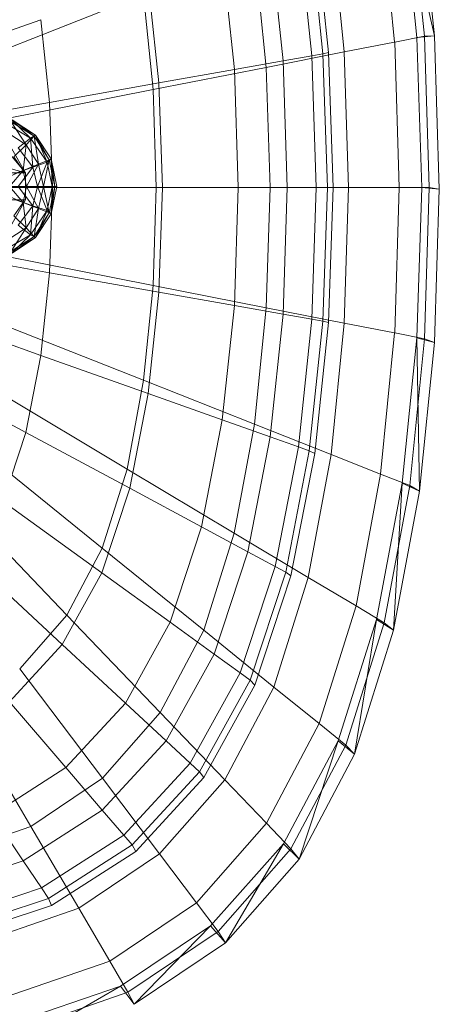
# Model space of a CAD drawing. Header units: metres. Extents: x 397.7 to 427.5, y 12.7 to 28.4.
# Tile 31 of 85: x 404.6464 to 404.7334, y 26.3676 to 26.5716. Entities that reach past the tile are written whole.
import ezdxf

# ---------------------------------------------------------------- set-up
doc = ezdxf.new("R2010")
doc.units = ezdxf.units.M
doc.layers.add('02_MOBILIARIO', color=7, linetype='Continuous', lineweight=18)
doc.layers.add('A-DETL-____-MBND', color=7, linetype='Continuous', lineweight=18)

# ---------------------------------------------------------------- blocks, each defined once
blk = doc.blocks.new('Family - Rentamans P4-153903-07_PCI_P4')
at = {"layer": 'A-DETL-____-MBND', "color": 253, "true_color": 0xaaaaaa}
for p, q in [((0.26398, 0.21415), (0.26089, 0.24493)), ((0.26035, 0.21386), (0.2573, 0.24402)), ((0.26398, 0.21415), (0.2573, 0.24402)), ((0.26192, 0.2141), (0.25887, 0.24449)), ((0.25575, 0.21289), (0.25282, 0.2421)), ((0.23806, 0.23729), (0.24088, 0.21045)), ((0.23919, 0.23784), (0.24205, 0.21072)), ((0.24532, 0.21083), (0.24258, 0.23805)), ((0.2358, 0.23649), (0.23859, 0.21004)), ((0.22995, 0.23441), (0.23263, 0.20898)), ((0.22004, 0.23089), (0.22254, 0.20719)), ((0.22913, 0.20764), (0.2267, 0.23178)), ((0.20468, 0.22542), (0.20689, 0.20442)), ((0.20373, 0.22269), (0.1733, 0.21066)), ((0.20373, 0.22269), (0.2057, 0.20303)), ((0.15302, 0.20705), (0.18245, 0.21752)), ((0.18245, 0.21752), (0.18425, 0.2004)), ((0.26398, 0.21415), (0.26035, 0.21386)), ((0.26192, 0.2141), (0.26398, 0.21415)), ((0.265, 0.1824), (0.26398, 0.21415)), ((0.24532, 0.21083), (0.25575, 0.21289)), ((0.25576, 0.21288), (0.26192, 0.2141)), ((0.25672, 0.18276), (0.25576, 0.21288)), ((0.26136, 0.18276), (0.26035, 0.21386)), ((0.26293, 0.18276), (0.26192, 0.2141)), ((0.22913, 0.20764), (0.24532, 0.21083)), ((0.23859, 0.21004), (0.24088, 0.21045)), ((0.24088, 0.21045), (0.24205, 0.21072)), ((0.24088, 0.21045), (0.24181, 0.18276)), ((0.24205, 0.21072), (0.24299, 0.18276)), ((0.24622, 0.18276), (0.24532, 0.21083)), ((0.22254, 0.20719), (0.23263, 0.20898)), ((0.23263, 0.20898), (0.23859, 0.21004)), ((0.23263, 0.20898), (0.23351, 0.18276)), ((0.23859, 0.21004), (0.2395, 0.18276)), ((0.2057, 0.20303), (0.22913, 0.20764)), ((0.20689, 0.20442), (0.22254, 0.20719)), ((0.22254, 0.20719), (0.22336, 0.18276)), ((0.22993, 0.18276), (0.22913, 0.20764)), ((0.18425, 0.2004), (0.20689, 0.20442)), ((0.20689, 0.20442), (0.20762, 0.18276)), ((0.2057, 0.20303), (0.17468, 0.19693)), ((0.2057, 0.20303), (0.20635, 0.18276)), ((0.18425, 0.2004), (0.15428, 0.19509)), ((0.18425, 0.2004), (0.18485, 0.18276)), ((0.17527, 0.19599), (0.18027, 0.19299)), ((0.17627, 0.19639), (0.17937, 0.19159)), ((0.18107, 0.19339), (0.17627, 0.19639)), ((0.17637, 0.19679), (0.18137, 0.19359)), ((0.18027, 0.19299), (0.17637, 0.19679)), ((0.17647, 0.19679), (0.18107, 0.19339)), ((0.18137, 0.19359), (0.17647, 0.19679)), ((0.17647, 0.19679), (0.18137, 0.19359)), ((0.17537, 0.19419), (0.17937, 0.19159)), ((0.17777, 0.19099), (0.18027, 0.19299)), ((0.18107, 0.19339), (0.17937, 0.19159)), ((0.18027, 0.19299), (0.18137, 0.19359)), ((0.18027, 0.19299), (0.18377, 0.18799)), ((0.18077, 0.18699), (0.18027, 0.19299)), ((0.18137, 0.19359), (0.18107, 0.19339)), ((0.18107, 0.19339), (0.18197, 0.18759)), ((0.18417, 0.18849), (0.18107, 0.19339)), ((0.18137, 0.19359), (0.18417, 0.18849)), ((0.18137, 0.19359), (0.18457, 0.18869)), ((0.18457, 0.18869), (0.18137, 0.19359)), ((0.18377, 0.18799), (0.18137, 0.19359)), ((0.17925, 0.18579), (0.16119, 0.19079)), ((0.17925, 0.18579), (0.17509, 0.19079)), ((0.17925, 0.18579), (0.17644, 0.19079)), ((0.17937, 0.19159), (0.17687, 0.18909)), ((0.17777, 0.19099), (0.18077, 0.18699)), ((0.17937, 0.19159), (0.17877, 0.18629)), ((0.17937, 0.19159), (0.18197, 0.18759)), ((0.17877, 0.18629), (0.17687, 0.18909)), ((0.18077, 0.18699), (0.18377, 0.18799)), ((0.18177, 0.18299), (0.18377, 0.18799)), ((0.18417, 0.18849), (0.18197, 0.18759)), ((0.18417, 0.18849), (0.18297, 0.18299)), ((0.18377, 0.18799), (0.18457, 0.18869)), ((0.18377, 0.18799), (0.18477, 0.18299)), ((0.18457, 0.18869), (0.18417, 0.18849)), ((0.18537, 0.18299), (0.18417, 0.18849)), ((0.18457, 0.18869), (0.18577, 0.18299)), ((0.18577, 0.18299), (0.18457, 0.18869)), ((0.18457, 0.18869), (0.18537, 0.18299)), ((0.18457, 0.18869), (0.18477, 0.18299)), ((0.15837, 0.18579), (0.17925, 0.18579)), ((0.17877, 0.18629), (0.17577, 0.18499)), ((0.17877, 0.18629), (0.17597, 0.18299)), ((0.17697, 0.18569), (0.18077, 0.18699)), ((0.17777, 0.18299), (0.18077, 0.18699)), ((0.178, 0.18579), (0.17925, 0.18579)), ((0.18197, 0.18759), (0.17877, 0.18629)), ((0.17947, 0.18299), (0.17877, 0.18629)), ((0.17925, 0.18019), (0.17925, 0.18579)), ((0.18197, 0.18759), (0.17947, 0.18299)), ((0.18077, 0.18699), (0.18177, 0.18299)), ((0.18197, 0.18759), (0.18297, 0.18299)), ((0.18485, 0.18276), (0.15469, 0.18276)), ((0.20635, 0.18276), (0.17514, 0.18276)), ((0.17947, 0.18299), (0.17597, 0.18299)), ((0.17877, 0.17969), (0.17597, 0.18299)), ((0.17777, 0.18299), (0.18177, 0.18299)), ((0.17777, 0.18299), (0.18077, 0.17899)), ((0.17947, 0.18299), (0.17877, 0.17969)), ((0.18297, 0.18299), (0.17947, 0.18299)), ((0.18197, 0.17839), (0.17947, 0.18299)), ((0.18077, 0.17899), (0.18177, 0.18299)), ((0.18177, 0.18299), (0.18477, 0.18299)), ((0.18177, 0.18299), (0.18377, 0.17799)), ((0.18297, 0.18299), (0.18197, 0.17839)), ((0.18537, 0.18299), (0.18297, 0.18299)), ((0.18297, 0.18299), (0.18417, 0.17749)), ((0.18477, 0.18299), (0.18377, 0.17799)), ((0.18537, 0.18299), (0.18417, 0.17749)), ((0.18485, 0.18276), (0.18425, 0.16511)), ((0.18457, 0.17729), (0.18577, 0.18299)), ((0.18577, 0.18299), (0.18457, 0.17729)), ((0.18457, 0.17729), (0.18537, 0.18299)), ((0.18477, 0.18299), (0.18457, 0.17729)), ((0.18477, 0.18299), (0.18577, 0.18299)), ((0.20762, 0.18276), (0.18485, 0.18276)), ((0.18577, 0.18299), (0.18537, 0.18299)), ((0.20635, 0.18276), (0.2057, 0.16248)), ((0.20635, 0.18276), (0.22993, 0.18276)), ((0.20762, 0.18276), (0.20689, 0.1611)), ((0.20762, 0.18276), (0.22336, 0.18276)), ((0.22336, 0.18276), (0.22254, 0.15832)), ((0.22336, 0.18276), (0.23351, 0.18276)), ((0.22913, 0.15787), (0.22993, 0.18276)), ((0.22993, 0.18276), (0.24622, 0.18276)), ((0.23351, 0.18276), (0.23262, 0.15653)), ((0.23351, 0.18276), (0.2395, 0.18276)), ((0.2395, 0.18276), (0.23859, 0.15548)), ((0.2395, 0.18276), (0.24181, 0.18276)), ((0.24181, 0.18276), (0.24088, 0.15507)), ((0.24181, 0.18276), (0.24299, 0.18276)), ((0.24299, 0.18276), (0.24205, 0.15479)), ((0.24532, 0.15469), (0.24622, 0.18276)), ((0.24622, 0.18276), (0.25672, 0.18276)), ((0.25576, 0.15263), (0.25672, 0.18276)), ((0.25672, 0.18276), (0.26293, 0.18276)), ((0.26035, 0.15166), (0.26136, 0.18276)), ((0.265, 0.1824), (0.26136, 0.18276)), ((0.26192, 0.15141), (0.26293, 0.18276)), ((0.26293, 0.18276), (0.265, 0.1824)), ((0.26398, 0.15065), (0.265, 0.1824)), ((0.15837, 0.18019), (0.17925, 0.18019)), ((0.17577, 0.18099), (0.17877, 0.17969)), ((0.17644, 0.17519), (0.17925, 0.18019)), ((0.17877, 0.17969), (0.17687, 0.17689)), ((0.17697, 0.18029), (0.18077, 0.17899)), ((0.17925, 0.18019), (0.178, 0.18019)), ((0.18197, 0.17839), (0.17877, 0.17969)), ((0.17877, 0.17969), (0.17937, 0.17439)), ((0.17777, 0.17499), (0.18077, 0.17899)), ((0.18197, 0.17839), (0.17937, 0.17439)), ((0.18077, 0.17899), (0.18027, 0.17299)), ((0.18377, 0.17799), (0.18027, 0.17299)), ((0.18077, 0.17899), (0.18377, 0.17799)), ((0.18107, 0.17259), (0.18197, 0.17839)), ((0.18417, 0.17749), (0.18107, 0.17259)), ((0.18377, 0.17799), (0.18137, 0.17239)), ((0.18417, 0.17749), (0.18137, 0.17239)), ((0.18417, 0.17749), (0.18197, 0.17839)), ((0.18377, 0.17799), (0.18457, 0.17729)), ((0.18457, 0.17729), (0.18417, 0.17749)), ((0.17687, 0.17689), (0.17937, 0.17439)), ((0.18137, 0.17239), (0.18457, 0.17729)), ((0.18457, 0.17729), (0.18137, 0.17239)), ((0.17937, 0.17439), (0.17537, 0.17179)), ((0.17937, 0.17439), (0.17627, 0.16959)), ((0.18027, 0.17299), (0.17777, 0.17499)), ((0.17937, 0.17439), (0.18107, 0.17259)), ((0.18027, 0.17299), (0.17527, 0.16999)), ((0.18107, 0.17259), (0.17627, 0.16959)), ((0.18027, 0.17299), (0.17637, 0.16919)), ((0.18137, 0.17239), (0.17637, 0.16919)), ((0.18107, 0.17259), (0.17647, 0.16919)), ((0.18137, 0.17239), (0.17647, 0.16919)), ((0.17647, 0.16919), (0.18137, 0.17239)), ((0.18137, 0.17239), (0.18027, 0.17299)), ((0.18137, 0.17239), (0.18107, 0.17259)), ((0.18425, 0.16511), (0.15428, 0.17043)), ((0.2057, 0.16248), (0.17468, 0.16859)), ((0.18425, 0.16511), (0.18245, 0.148)), ((0.20689, 0.1611), (0.18425, 0.16511)), ((0.2057, 0.16248), (0.20373, 0.14283)), ((0.2057, 0.16248), (0.22913, 0.15787)), ((0.20689, 0.1611), (0.20468, 0.14009)), ((0.22254, 0.15832), (0.20689, 0.1611)), ((0.18245, 0.148), (0.15302, 0.15847)), ((0.22254, 0.15832), (0.22004, 0.13463)), ((0.22254, 0.15832), (0.23263, 0.15653)), ((0.2267, 0.13374), (0.22913, 0.15787)), ((0.22913, 0.15787), (0.24532, 0.15469)), ((0.23263, 0.15653), (0.22995, 0.13111)), ((0.23263, 0.15653), (0.23859, 0.15548)), ((0.23859, 0.15548), (0.2358, 0.12902)), ((0.24088, 0.15507), (0.23806, 0.12822)), ((0.23859, 0.15548), (0.24088, 0.15507)), ((0.24088, 0.15507), (0.24205, 0.15479)), ((0.20373, 0.14283), (0.1733, 0.15486)), ((0.24205, 0.15479), (0.23919, 0.12768)), ((0.24258, 0.12746), (0.24532, 0.15469)), ((0.24532, 0.15469), (0.25575, 0.15263)), ((0.25282, 0.12342), (0.25575, 0.15263)), ((0.25576, 0.15263), (0.26192, 0.15142)), ((0.2573, 0.1215), (0.26035, 0.15166)), ((0.25887, 0.12102), (0.26192, 0.15141)), ((0.26089, 0.11987), (0.26035, 0.15166)), ((0.26035, 0.15166), (0.26398, 0.15065)), ((0.26192, 0.15141), (0.26398, 0.15065)), ((0.26089, 0.11987), (0.26398, 0.15065)), ((0.17934, 0.13201), (0.15084, 0.14729)), ((0.18245, 0.148), (0.17934, 0.13201)), ((0.20468, 0.14009), (0.18245, 0.148)), ((0.20373, 0.14283), (0.20031, 0.12445)), ((0.2267, 0.13374), (0.20373, 0.14283)), ((0.20031, 0.12445), (0.17092, 0.14201)), ((0.20468, 0.14009), (0.20086, 0.12046)), ((0.22004, 0.13463), (0.20468, 0.14009)), ((0.22004, 0.13463), (0.21574, 0.11248)), ((0.22995, 0.13111), (0.22004, 0.13463)), ((0.22251, 0.11118), (0.2267, 0.13374)), ((0.24258, 0.12746), (0.2267, 0.13374)), ((0.19515, 0.10805), (0.16731, 0.13056)), ((0.17934, 0.13201), (0.17464, 0.11773)), ((0.20086, 0.12046), (0.17934, 0.13201)), ((0.22995, 0.13111), (0.22533, 0.10733)), ((0.22995, 0.13111), (0.2358, 0.12902)), ((0.2358, 0.12902), (0.23099, 0.1043)), ((0.2358, 0.12902), (0.23806, 0.12822)), ((0.23806, 0.12822), (0.23317, 0.10312)), ((0.23919, 0.12768), (0.23426, 0.10233)), ((0.23785, 0.10202), (0.24258, 0.12746)), ((0.23806, 0.12822), (0.23919, 0.12768)), ((0.25282, 0.12342), (0.24258, 0.12746)), ((0.20031, 0.12445), (0.19515, 0.10805)), ((0.22251, 0.11118), (0.20031, 0.12445)), ((0.24775, 0.09611), (0.25282, 0.12342)), ((0.25887, 0.12102), (0.25282, 0.12342)), ((0.18781, 0.09417), (0.16218, 0.12086)), ((0.20086, 0.12046), (0.19509, 0.10294)), ((0.21574, 0.11248), (0.20086, 0.12046)), ((0.25202, 0.0933), (0.2573, 0.1215)), ((0.25359, 0.09261), (0.25887, 0.12102)), ((0.25554, 0.09109), (0.2573, 0.1215)), ((0.2573, 0.1215), (0.26089, 0.11987)), ((0.26089, 0.11987), (0.25887, 0.12102)), ((0.25554, 0.09109), (0.26089, 0.11987)), ((0.19509, 0.10294), (0.17464, 0.11773)), ((0.21574, 0.11248), (0.20923, 0.09272)), ((0.22533, 0.10733), (0.21574, 0.11248)), ((0.21618, 0.09106), (0.22251, 0.11118)), ((0.23785, 0.10202), (0.22251, 0.11118)), ((0.19515, 0.10805), (0.18781, 0.09417)), ((0.21618, 0.09106), (0.19515, 0.10805)), ((0.22533, 0.10733), (0.21834, 0.08613)), ((0.23099, 0.1043), (0.22533, 0.10733)), ((0.18688, 0.08811), (0.16795, 0.10565)), ((0.23099, 0.1043), (0.22372, 0.08223)), ((0.23099, 0.10429), (0.23317, 0.10312)), ((0.19509, 0.10294), (0.18688, 0.08811)), ((0.20923, 0.09272), (0.19509, 0.10294)), ((0.23317, 0.10312), (0.2258, 0.08073)), ((0.23426, 0.10233), (0.22681, 0.07971)), ((0.23071, 0.07931), (0.23785, 0.10202)), ((0.23317, 0.10312), (0.23426, 0.10233)), ((0.24775, 0.09611), (0.23785, 0.10202)), ((0.24008, 0.07174), (0.24775, 0.09611)), ((0.25359, 0.09261), (0.24775, 0.09611)), ((0.18781, 0.09417), (0.17806, 0.08308)), ((0.20717, 0.07402), (0.18781, 0.09417)), ((0.20923, 0.09272), (0.19996, 0.07599)), ((0.21834, 0.08613), (0.20923, 0.09272)), ((0.24405, 0.06815), (0.25202, 0.0933)), ((0.24562, 0.06727), (0.25359, 0.09261)), ((0.24746, 0.06542), (0.25202, 0.0933)), ((0.25202, 0.0933), (0.25554, 0.09109)), ((0.25554, 0.09109), (0.25359, 0.09261)), ((0.20717, 0.07402), (0.21618, 0.09106)), ((0.23071, 0.07931), (0.21618, 0.09106)), ((0.24746, 0.06542), (0.25554, 0.09109)), ((0.18688, 0.08811), (0.17596, 0.07625)), ((0.19996, 0.07599), (0.18688, 0.08811)), ((0.21834, 0.08613), (0.20839, 0.06817)), ((0.22372, 0.08223), (0.21834, 0.08613)), ((0.19519, 0.0604), (0.17806, 0.08308)), ((0.22372, 0.08223), (0.21338, 0.06355)), ((0.2258, 0.08073), (0.22372, 0.08223)), ((0.2258, 0.08073), (0.2153, 0.06177)), ((0.22681, 0.07971), (0.21621, 0.06056)), ((0.2258, 0.08073), (0.22681, 0.07971)), ((0.22054, 0.06009), (0.23071, 0.07931)), ((0.24008, 0.07174), (0.23071, 0.07931)), ((0.17596, 0.07625), (0.18765, 0.06261)), ((0.19996, 0.07599), (0.18765, 0.06261)), ((0.20839, 0.06817), (0.19996, 0.07599)), ((0.16597, 0.07496), (0.18036, 0.05043)), ((0.19519, 0.0604), (0.20717, 0.07402)), ((0.22054, 0.06009), (0.20717, 0.07402)), ((0.22917, 0.05111), (0.24008, 0.07174)), ((0.24562, 0.06727), (0.24008, 0.07174)), ((0.20839, 0.06817), (0.19518, 0.05382)), ((0.21338, 0.06355), (0.20839, 0.06817)), ((0.2327, 0.04685), (0.24405, 0.06815)), ((0.23596, 0.04368), (0.24405, 0.06815)), ((0.24405, 0.06815), (0.24746, 0.06542)), ((0.23426, 0.04581), (0.24562, 0.06727)), ((0.23596, 0.04368), (0.24746, 0.06542)), ((0.24562, 0.06727), (0.24746, 0.06542)), ((0.21338, 0.06355), (0.19963, 0.04862)), ((0.2153, 0.06177), (0.21338, 0.06355)), ((0.18765, 0.06261), (0.17239, 0.05283)), ((0.18765, 0.06261), (0.19518, 0.05382)), ((0.2153, 0.06177), (0.20135, 0.04662)), ((0.21621, 0.06056), (0.2153, 0.06177)), ((0.18036, 0.05043), (0.19519, 0.0604)), ((0.20704, 0.04473), (0.19519, 0.0604)), ((0.21621, 0.06056), (0.20212, 0.04526)), ((0.20704, 0.04473), (0.22054, 0.06009)), ((0.22917, 0.05111), (0.22054, 0.06009)), ((0.19518, 0.05382), (0.17881, 0.04332)), ((0.19518, 0.05382), (0.19963, 0.04862)), ((0.17239, 0.05283), (0.17881, 0.04332)), ((0.21467, 0.03462), (0.22917, 0.05111)), ((0.22917, 0.05111), (0.23426, 0.04581)), ((0.18036, 0.05043), (0.1621, 0.04411)), ((0.18036, 0.05043), (0.1903, 0.03348)), ((0.19963, 0.04862), (0.1826, 0.0377)), ((0.19963, 0.04862), (0.20135, 0.04662)), ((0.20135, 0.04662), (0.18406, 0.03553)), ((0.20212, 0.04526), (0.18466, 0.03406)), ((0.20135, 0.04662), (0.20212, 0.04526)), ((0.21762, 0.02983), (0.2327, 0.04685)), ((0.21918, 0.02865), (0.23426, 0.04581)), ((0.22069, 0.0263), (0.2327, 0.04685)), ((0.2327, 0.04685), (0.23596, 0.04368)), ((0.23426, 0.04581), (0.23596, 0.04368)), ((0.17881, 0.04332), (0.15867, 0.03665)), ((0.17881, 0.04332), (0.1826, 0.0377)), ((0.1903, 0.03348), (0.20704, 0.04473)), ((0.20704, 0.04473), (0.21467, 0.03462)), ((0.22069, 0.0263), (0.23596, 0.04368)), ((0.1826, 0.0377), (0.16165, 0.03076)), ((0.1826, 0.0377), (0.18406, 0.03553)), ((0.18406, 0.03553), (0.1628, 0.0285)), ((0.18406, 0.03553), (0.18466, 0.03406)), ((0.18466, 0.03406), (0.16318, 0.02695)), ((0.16971, 0.02635), (0.1903, 0.03348)), ((0.1903, 0.03348), (0.19671, 0.02256)), ((0.19671, 0.02256), (0.21467, 0.03462)), ((0.21467, 0.03462), (0.21918, 0.02865)), ((0.19894, 0.01737), (0.21762, 0.02983)), ((0.2005, 0.0161), (0.21918, 0.02865)), ((0.20176, 0.01359), (0.21762, 0.02983)), ((0.21762, 0.02983), (0.22069, 0.0263)), ((0.21918, 0.02865), (0.22069, 0.0263)), ((0.20176, 0.01359), (0.22069, 0.0263)), ((0.17461, 0.0149), (0.19671, 0.02256)), ((0.19671, 0.02256), (0.2005, 0.0161)), ((0.17596, 0.00947), (0.19894, 0.01737)), ((0.17848, 0.00552), (0.19894, 0.01737)), ((0.19894, 0.01737), (0.20176, 0.01359)), ((0.17751, 0.00814), (0.2005, 0.0161)), ((0.2005, 0.0161), (0.20176, 0.01359))]:
    blk.add_line(p, q, dxfattribs=at)
blk = doc.blocks.new('LONDR55-XX_ZZ-ARQ-CAA-M3D-Londres55_ifc-1-07_PCI_P4')
at = {"layer": '02_MOBILIARIO', "color": 253, "lineweight": 18, "true_color": 0xaaaaaa}
blk.add_blockref('Family - Rentamans P4-153903-07_PCI_P4', (404.46838, 26.35405), dxfattribs=at)

msp = doc.modelspace()

# ---------------------------------------------------------------- block references
at = {"lineweight": 5}
msp.add_blockref('LONDR55-XX_ZZ-ARQ-CAA-M3D-Londres55_ifc-1-07_PCI_P4', (0, 0), dxfattribs=at)

doc.saveas('drawing.dxf')
